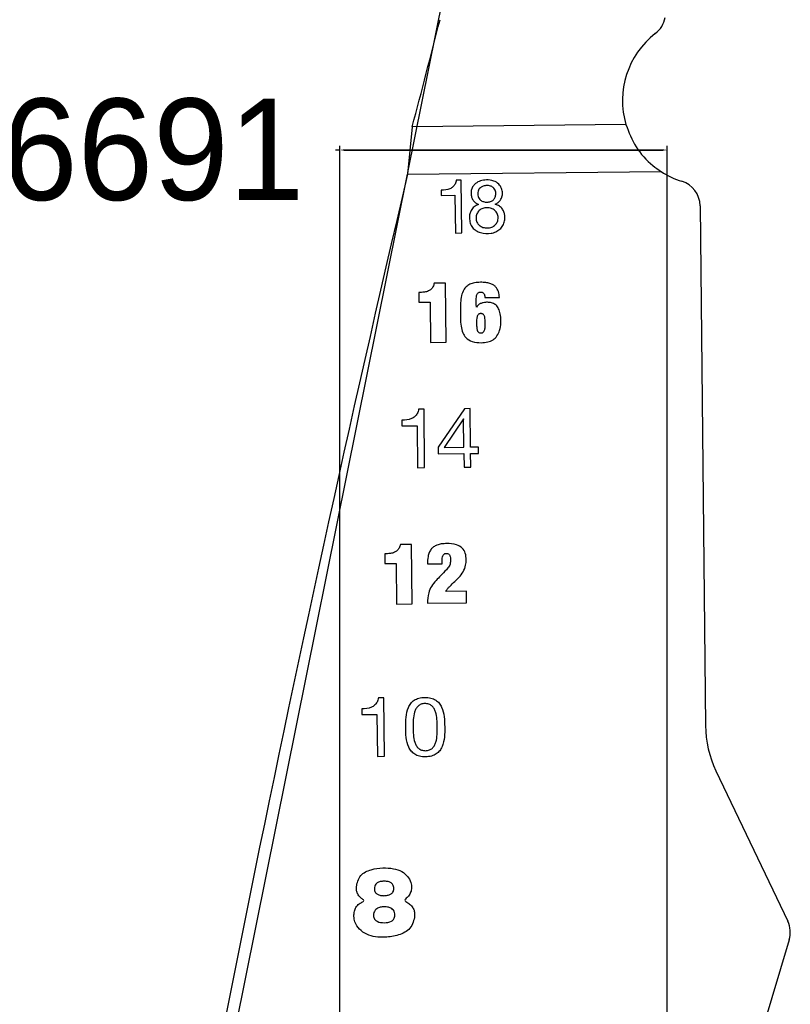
# Model space of a CAD drawing. Header units: inches. Extents: x -122 to 123, y -201 to 75.
# Tile 9 of 191: x 35 to 57, y -47 to -18. Entities that reach past the tile are written whole.
import ezdxf

# ---------------------------------------------------------------- set-up
doc = ezdxf.new("R2010")
doc.units = ezdxf.units.IN
doc.header["$MEASUREMENT"] = 0
doc.header["$PDSIZE"] = -1
doc.dimstyles.get("Standard").update_dxf_attribs({"dimtxt": 0.18, "dimasz": 0.18, "dimexe": 0.18, "dimexo": 0.0625, "dimgap": 0.09, "dimtad": 0, "dimtih": 1, "dimtoh": 1, "dimdec": 4, "dimzin": 0, "dimdsep": 46, "dimtxsty": 'Standard', "dimcen": 0.09, "dimadec": 0, "dimazin": 0, "dimtfac": 1, "dimtdec": 4, "dimtofl": 0, "dimtmove": 0, "dimatfit": 3, "dimfxl": 1, "dimtolj": 1, "dimtzin": 0, "dimarcsym": 0})

# ---------------------------------------------------------------- blocks, each defined once
blk = doc.blocks.new('*D148')
at = {"color": 0, "lineweight": -2}
for p, q in [((44.029, -21.414), (43.899, -21.414)), ((44.029, -57.652), (44.029, -21.289)), ((53.568, -21.414), (44.159, -21.414)), ((44.159, -21.414), (53.568, -21.414)), ((53.698, -70.852), (53.698, -21.289))]:
    blk.add_line(p, q, dxfattribs=at)
at = {"color": 0}
for points in [[(44.159, -21.393), (44.159, -21.436), (44.029, -21.414)], [(53.568, -21.436), (53.568, -21.393), (53.698, -21.414)]]:
    blk.add_solid(points, dxfattribs=at)
at = {"layer": 'Defpoints', "color": 0}
for p in [(44.029, -21.414), (44.029, -21.414), (44.029, -57.702), (53.698, -70.902)]:
    blk.add_point(p, dxfattribs=at)
at = {"color": 0, "insert": (36.839, -21.414), "char_height": 3, "attachment_point": 5}
blk.add_mtext('\\A1;9.6691', dxfattribs=at)
blk = doc.blocks.new('*D152')
at = {"color": 0, "lineweight": -2}
for p, q in [((30.115, -27.498), (30.115, -4.015)), ((46.038, -22.082), (49.291, -5.926))]:
    blk.add_line(p, q, dxfattribs=at)
for start, end in [(89.37201, 89.92322), (78.69071, 79.19673)]:
    blk.add_arc((30.115, -101.149), 97.01, start, end, dxfattribs=at)
at = {"color": 0}
for points in [[(30.245, -4.118), (30.245, -4.161), (30.115, -4.14)], [(49.135, -6.044), (49.143, -6.002), (49.266, -6.049)]]:
    blk.add_solid(points, dxfattribs=at)
at = {"layer": 'Defpoints', "color": 0}
for p in [(42.929, -4.99), (46.028, -22.131), (30.115, -27.548), (30.115, -52.118), (37.158, -66.176)]:
    blk.add_point(p, dxfattribs=at)
at = {"color": 0, "insert": (39.738, -4.618), "char_height": 3, "attachment_point": 5}
blk.add_mtext('\\A1;11.3861%%d', dxfattribs=at)

msp = doc.modelspace()

# ---------------------------------------------------------------- linework, layer by layer
at = {"color": 7, "linetype": 'Continuous', "lineweight": 25}
for p, q in [((46.16657, -20.73137), (46.02765, -22.13091)), ((46.16657, -20.73137), (46.02765, -22.13091)), ((52.48102, -20.66525), (46.16657, -20.73137)), ((52.48102, -20.66525), (46.16657, -20.73137)), ((46.02765, -22.13091), (53.52086, -22.05245)), ((46.02765, -22.13091), (53.52086, -22.05245)), ((47.61181, -22.30707), (47.46902, -22.30857)), ((47.61181, -22.30707), (47.46902, -22.30857)), ((47.62812, -23.86486), (47.61181, -22.30707)), ((47.62812, -23.86486), (47.61181, -22.30707)), ((47.0239, -22.60563), (47.02546, -22.75486)), ((47.0239, -22.60563), (47.02546, -22.75486)), ((47.02546, -22.75486), (47.42972, -22.75062)), ((47.02546, -22.75486), (47.42972, -22.75062)), ((47.42972, -22.75062), (47.44141, -23.86682)), ((47.42972, -22.75062), (47.44141, -23.86682)), ((54.67005, -23.05911), (54.83091, -38.42076)), ((54.67005, -23.05911), (54.83091, -38.42076)), ((47.44141, -23.86682), (47.62812, -23.86486)), ((47.44141, -23.86682), (47.62812, -23.86486)), ((47.14867, -25.34649), (46.81779, -25.34996)), ((47.14867, -25.34649), (46.81779, -25.34996)), ((47.16699, -27.09582), (47.14867, -25.34649)), ((47.16699, -27.09582), (47.14867, -25.34649)), ((46.36109, -25.6267), (46.36409, -25.91315)), ((46.36109, -25.6267), (46.36409, -25.91315)), ((48.31096, -25.77195), (48.74089, -25.76745)), ((48.31096, -25.77195), (48.74089, -25.76745)), ((46.36409, -25.91315), (46.69497, -25.90968)), ((46.36409, -25.91315), (46.69497, -25.90968)), ((46.69497, -25.90968), (46.70744, -27.10063)), ((46.69497, -25.90968), (46.70744, -27.10063)), ((48.06708, -26.05605), (48.06209, -26.0561)), ((48.06708, -26.05605), (48.06209, -26.0561)), ((46.70744, -27.10063), (47.16699, -27.09582)), ((46.70744, -27.10063), (47.16699, -27.09582)), ((46.5149, -29.07), (46.35626, -29.07166)), ((46.5149, -29.07), (46.35626, -29.07166)), ((46.53301, -30.79932), (46.5149, -29.07)), ((46.53301, -30.79932), (46.5149, -29.07)), ((47.71137, -29.05753), (46.93512, -30.19025)), ((47.71137, -29.05753), (46.93512, -30.19025)), ((47.87724, -29.0558), (47.71137, -29.05753)), ((47.87724, -29.0558), (47.71137, -29.05753)), ((47.88919, -30.19734), (47.87724, -29.0558)), ((47.88919, -30.19734), (47.87724, -29.0558)), ((47.68001, -29.35319), (47.11358, -30.20545)), ((47.68001, -29.35319), (47.11358, -30.20545)), ((47.69404, -30.19937), (47.68541, -29.37539)), ((47.69404, -30.19937), (47.68541, -29.37539)), ((45.86221, -29.40144), (45.86395, -29.5671)), ((45.86221, -29.40144), (45.86395, -29.5671)), ((45.86395, -29.5671), (46.31265, -29.5624)), ((45.86395, -29.5671), (46.31265, -29.5624)), ((46.31265, -29.5624), (46.32562, -30.80149)), ((46.31265, -29.5624), (46.32562, -30.80149)), ((46.93512, -30.19025), (46.93722, -30.39021)), ((46.93512, -30.19025), (46.93722, -30.39021)), ((47.11358, -30.20545), (47.69404, -30.19937)), ((47.11358, -30.20545), (47.69404, -30.19937)), ((48.12328, -30.19488), (47.88919, -30.19734)), ((48.12328, -30.19488), (47.88919, -30.19734)), ((48.1252, -30.37825), (48.12328, -30.19488)), ((48.1252, -30.37825), (48.12328, -30.19488)), ((46.93722, -30.39021), (47.69596, -30.38257)), ((46.93722, -30.39021), (47.69596, -30.38257)), ((47.69596, -30.38257), (47.70017, -30.78462)), ((47.69596, -30.38257), (47.70017, -30.78462)), ((47.89112, -30.3806), (48.1252, -30.37825)), ((47.89112, -30.3806), (48.1252, -30.37825)), ((47.89498, -30.74923), (47.89112, -30.3806)), ((47.89498, -30.74923), (47.89112, -30.3806)), ((46.32562, -30.80149), (46.53301, -30.79932)), ((46.32562, -30.80149), (46.53301, -30.79932)), ((47.70017, -30.78462), (47.72035, -30.787)), ((47.70017, -30.78462), (47.72035, -30.787)), ((47.72035, -30.787), (47.89316, -30.78518)), ((47.72035, -30.787), (47.89316, -30.78518)), ((47.89316, -30.78518), (47.89498, -30.74923)), ((47.89316, -30.78518), (47.89498, -30.74923)), ((46.14876, -33.06637), (45.81598, -33.06986)), ((46.14876, -33.06637), (45.81598, -33.06986)), ((46.16718, -34.82575), (46.14876, -33.06637)), ((46.16718, -34.82575), (46.14876, -33.06637)), ((45.35671, -33.3482), (45.35973, -33.63628)), ((45.35671, -33.3482), (45.35973, -33.63628)), ((45.35973, -33.63628), (45.69251, -33.6328)), ((45.35973, -33.63628), (45.69251, -33.6328)), ((45.69251, -33.6328), (45.70505, -34.83059)), ((45.69251, -33.6328), (45.70505, -34.83059)), ((46.61723, -33.64565), (47.04957, -33.64112)), ((46.61723, -33.64565), (47.04957, -33.64112)), ((47.76896, -34.44887), (47.16266, -34.45522)), ((47.76896, -34.44887), (47.16266, -34.45522)), ((47.7726, -34.79665), (47.76896, -34.44887)), ((47.7726, -34.79665), (47.76896, -34.44887)), ((45.70505, -34.83059), (46.16718, -34.82575)), ((45.70505, -34.83059), (46.16718, -34.82575)), ((46.6146, -34.80878), (47.7726, -34.79665)), ((46.6146, -34.80878), (47.7726, -34.79665)), ((45.32674, -37.59971), (45.1681, -37.60137)), ((45.32674, -37.59971), (45.1681, -37.60137)), ((45.34485, -39.32903), (45.32674, -37.59971)), ((45.34485, -39.32903), (45.32674, -37.59971)), ((44.67406, -37.93115), (44.67579, -38.09676)), ((44.67406, -37.93115), (44.67579, -38.09676)), ((44.67579, -38.09676), (45.12449, -38.09207)), ((44.67579, -38.09676), (45.12449, -38.09207)), ((45.12449, -38.09207), (45.13746, -39.3312)), ((45.12449, -38.09207), (45.13746, -39.3312)), ((45.13746, -39.3312), (45.34485, -39.32903)), ((45.13746, -39.3312), (45.34485, -39.32903)), ((55.14036, -39.75508), (57.26248, -44.20144)), ((55.14036, -39.75508), (57.26248, -44.20144)), ((57.30445, -44.74932), (54.65377, -53.55428)), ((57.30445, -44.74932), (54.65377, -53.55428))]:
    msp.add_line(p, q, dxfattribs=at)
msp.add_line((37.15769, -66.17626), (46.02765, -22.13091))
for centre, radius, start, end in [((-389.55368, 93.95032), 450.55968, 345.2541663, 345.6703234), ((-389.55368, 93.95032), 450.55968, 345.2541663, 345.6703234), ((52.88319, -17.37082), 0.762, 307.683115, 350.697723), ((52.88319, -17.37082), 0.762, 307.683115, 350.697723), ((54.87723, -19.95238), 2.5, 127.683115, 196.567592), ((54.87723, -19.95238), 2.5, 127.683115, 196.567592), ((54.87723, -19.95238), 2.5, 237.14284, 252.716533), ((54.87723, -19.95238), 2.5, 237.14284, 252.716533), ((727.46263, -182.27576), 700, 166.77484113, 170.45301072), ((727.46263, -182.27576), 700, 166.77484113, 170.45301072), ((53.90809, -23.06709), 0.762, 0.599961, 72.716533), ((53.90809, -23.06709), 0.762, 0.599961, 72.716533), ((47.67309, -29.36663), 0.01512, 324.595064, 62.743494), ((47.67309, -29.36663), 0.01512, 324.595064, 62.743494), ((58.00573, -38.38751), 3.175, 180.599961, 205.513847), ((58.00573, -38.38751), 3.175, 180.599961, 205.513847), ((44.69871, -43.59357), 0.03514, 291.739691, 69.412281), ((44.69871, -43.59357), 0.03514, 291.739691, 69.412281), ((45.99133, -43.57992), 0.04195, 126.358727, 244.191363), ((45.99133, -43.57992), 0.04195, 126.358727, 244.191363), ((56.57479, -44.52966), 0.762, 343.245931, 25.513847), ((56.57479, -44.52966), 0.762, 343.245931, 25.513847)]:
    msp.add_arc(centre, radius, start, end, dxfattribs=at)
for points, knots in [([(52.48102, -20.66525), (52.5677, -20.88809), (52.74097, -21.33354), (53.15201, -21.79383), (53.4381, -21.99442), (53.52086, -22.05245)], [0, 0, 0, 0, 0.415690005, 0.830973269, 1, 1, 1, 1]), ([(52.48102, -20.66525), (52.5677, -20.88809), (52.74097, -21.33354), (53.15201, -21.79383), (53.4381, -21.99442), (53.52086, -22.05245)], [0, 0, 0, 0, 0.415690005, 0.830973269, 1, 1, 1, 1]), ([(47.46902, -22.30857), (47.45948, -22.34792), (47.44167, -22.42137), (47.37222, -22.50901), (47.23697, -22.59257), (47.11314, -22.60016), (47.0239, -22.60563)], [0, 0, 0, 0, 0.204410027, 0.381487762, 0.554293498, 1, 1, 1, 1]), ([(47.46902, -22.30857), (47.45948, -22.34792), (47.44167, -22.42137), (47.37222, -22.50901), (47.23697, -22.59257), (47.11314, -22.60016), (47.0239, -22.60563)], [0, 0, 0, 0, 0.204410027, 0.381487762, 0.554293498, 1, 1, 1, 1]), ([(48.62079, -23.01735), (48.65098, -23.00029), (48.71094, -22.9664), (48.77842, -22.88713), (48.82311, -22.7943), (48.83915, -22.67663), (48.814, -22.54195), (48.7255, -22.4059), (48.56247, -22.31334), (48.3712, -22.29032), (48.18453, -22.31665), (48.04918, -22.38706), (47.96108, -22.48118), (47.91257, -22.58442), (47.89776, -22.69628), (47.9149, -22.80519), (47.96172, -22.89799), (48.03161, -22.97596), (48.09324, -23.00697), (48.12421, -23.02255)], [0, 0, 0, 0, 0.04723296, 0.09382896, 0.1401372, 0.18681421, 0.25436259, 0.32375212, 0.40237712, 0.50300643, 0.58275745, 0.65806555, 0.70700464, 0.75715132, 0.81196295, 0.8593398, 0.90610428, 0.95282337, 1, 1, 1, 1]), ([(48.62079, -23.01735), (48.65098, -23.00029), (48.71094, -22.9664), (48.77842, -22.88713), (48.82311, -22.7943), (48.83915, -22.67663), (48.814, -22.54195), (48.7255, -22.4059), (48.56247, -22.31334), (48.3712, -22.29032), (48.18453, -22.31665), (48.04918, -22.38706), (47.96108, -22.48118), (47.91257, -22.58442), (47.89776, -22.69628), (47.9149, -22.80519), (47.96172, -22.89799), (48.03161, -22.97596), (48.09324, -23.00697), (48.12421, -23.02255)], [0, 0, 0, 0, 0.04723296, 0.09382896, 0.1401372, 0.18681421, 0.25436259, 0.32375212, 0.40237712, 0.50300643, 0.58275745, 0.65806555, 0.70700464, 0.75715132, 0.81196295, 0.8593398, 0.90610428, 0.95282337, 1, 1, 1, 1]), ([(48.10109, -22.70619), (48.10255, -22.68189), (48.10535, -22.6356), (48.13409, -22.57321), (48.18528, -22.51623), (48.26681, -22.47403), (48.37064, -22.45942), (48.4739, -22.47133), (48.55406, -22.51239), (48.60319, -22.56877), (48.62965, -22.63058), (48.63943, -22.71225), (48.62557, -22.80548), (48.56891, -22.89123), (48.48221, -22.94315), (48.3789, -22.95865), (48.27432, -22.94662), (48.18964, -22.90618), (48.13654, -22.84784), (48.10662, -22.78194), (48.10301, -22.73253), (48.10109, -22.70619)], [0, 0, 0, 0, 0.044522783, 0.084797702, 0.123732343, 0.18389103, 0.249360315, 0.314510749, 0.37268422, 0.410447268, 0.450145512, 0.494593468, 0.560738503, 0.619350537, 0.677770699, 0.741363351, 0.808489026, 0.869481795, 0.909328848, 0.951659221, 1, 1, 1, 1]), ([(48.10109, -22.70619), (48.10255, -22.68189), (48.10535, -22.6356), (48.13409, -22.57321), (48.18528, -22.51623), (48.26681, -22.47403), (48.37064, -22.45942), (48.4739, -22.47133), (48.55406, -22.51239), (48.60319, -22.56877), (48.62965, -22.63058), (48.63943, -22.71225), (48.62557, -22.80548), (48.56891, -22.89123), (48.48221, -22.94315), (48.3789, -22.95865), (48.27432, -22.94662), (48.18964, -22.90618), (48.13654, -22.84784), (48.10662, -22.78194), (48.10301, -22.73253), (48.10109, -22.70619)], [0, 0, 0, 0, 0.044522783, 0.084797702, 0.123732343, 0.18389103, 0.249360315, 0.314510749, 0.37268422, 0.410447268, 0.450145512, 0.494593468, 0.560738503, 0.619350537, 0.677770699, 0.741363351, 0.808489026, 0.869481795, 0.909328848, 0.951659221, 1, 1, 1, 1]), ([(47.85579, -23.4142), (47.86026, -23.46908), (47.86865, -23.57217), (47.94001, -23.70729), (48.04751, -23.80432), (48.23238, -23.88403), (48.44277, -23.89483), (48.63753, -23.83864), (48.75977, -23.76106), (48.85102, -23.64922), (48.89941, -23.51241), (48.90545, -23.38168), (48.88632, -23.26097), (48.8372, -23.1552), (48.74406, -23.06448), (48.66333, -23.03361), (48.62079, -23.01735)], [0, 0, 0, 0, 0.077986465, 0.146503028, 0.212440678, 0.281117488, 0.430880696, 0.501527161, 0.568436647, 0.634458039, 0.703986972, 0.771949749, 0.819440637, 0.877565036, 0.93548769, 1, 1, 1, 1]), ([(47.85579, -23.4142), (47.86026, -23.46908), (47.86865, -23.57217), (47.94001, -23.70729), (48.04751, -23.80432), (48.23238, -23.88403), (48.44277, -23.89483), (48.63753, -23.83864), (48.75977, -23.76106), (48.85102, -23.64922), (48.89941, -23.51241), (48.90545, -23.38168), (48.88632, -23.26097), (48.8372, -23.1552), (48.74406, -23.06448), (48.66333, -23.03361), (48.62079, -23.01735)], [0, 0, 0, 0, 0.077986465, 0.146503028, 0.212440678, 0.281117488, 0.430880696, 0.501527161, 0.568436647, 0.634458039, 0.703986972, 0.771949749, 0.819440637, 0.877565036, 0.93548769, 1, 1, 1, 1]), ([(48.12421, -23.02255), (48.07976, -23.04323), (47.99366, -23.08331), (47.90809, -23.18665), (47.86203, -23.2999), (47.85791, -23.37527), (47.85579, -23.4142)], [0, 0, 0, 0, 0.28705013, 0.55604652, 0.77072631, 1, 1, 1, 1]), ([(48.12421, -23.02255), (48.07976, -23.04323), (47.99366, -23.08331), (47.90809, -23.18665), (47.86203, -23.2999), (47.85791, -23.37527), (47.85579, -23.4142)], [0, 0, 0, 0, 0.28705013, 0.55604652, 0.77072631, 1, 1, 1, 1]), ([(48.38034, -23.11879), (48.4227, -23.12265), (48.50516, -23.13017), (48.61167, -23.19515), (48.68592, -23.29177), (48.71212, -23.41271), (48.69032, -23.53382), (48.62237, -23.63614), (48.51639, -23.70343), (48.38732, -23.72507), (48.25756, -23.70787), (48.14452, -23.64834), (48.0694, -23.54671), (48.04576, -23.42202), (48.06811, -23.29664), (48.14241, -23.19622), (48.25192, -23.13141), (48.33639, -23.12311), (48.38034, -23.11879)], [0, 0, 0, 0, 0.06411816, 0.124833, 0.1841062, 0.24531784, 0.30777253, 0.36690151, 0.42738699, 0.49372951, 0.56242441, 0.62382842, 0.68329789, 0.74847246, 0.81218192, 0.87187547, 0.93332938, 1, 1, 1, 1]), ([(48.38034, -23.11879), (48.4227, -23.12265), (48.50516, -23.13017), (48.61167, -23.19515), (48.68592, -23.29177), (48.71212, -23.41271), (48.69032, -23.53382), (48.62237, -23.63614), (48.51639, -23.70343), (48.38732, -23.72507), (48.25756, -23.70787), (48.14452, -23.64834), (48.0694, -23.54671), (48.04576, -23.42202), (48.06811, -23.29664), (48.14241, -23.19622), (48.25192, -23.13141), (48.33639, -23.12311), (48.38034, -23.11879)], [0, 0, 0, 0, 0.06411816, 0.124833, 0.1841062, 0.24531784, 0.30777253, 0.36690151, 0.42738699, 0.49372951, 0.56242441, 0.62382842, 0.68329789, 0.74847246, 0.81218192, 0.87187547, 0.93332938, 1, 1, 1, 1]), ([(46.81779, -25.34996), (46.80682, -25.38542), (46.78657, -25.45086), (46.72766, -25.53306), (46.6383, -25.59061), (46.51254, -25.62083), (46.41566, -25.62459), (46.36109, -25.6267)], [0, 0, 0, 0, 0.18880373, 0.34839281, 0.50490348, 0.72113833, 1, 1, 1, 1]), ([(46.81779, -25.34996), (46.80682, -25.38542), (46.78657, -25.45086), (46.72766, -25.53306), (46.6383, -25.59061), (46.51254, -25.62083), (46.41566, -25.62459), (46.36109, -25.6267)], [0, 0, 0, 0, 0.18880373, 0.34839281, 0.50490348, 0.72113833, 1, 1, 1, 1]), ([(48.74089, -25.76745), (48.73666, -25.71046), (48.72828, -25.59764), (48.65265, -25.46836), (48.55478, -25.39462), (48.45445, -25.35214), (48.32758, -25.32676), (48.17517, -25.32019), (48.01665, -25.33181), (47.87207, -25.37412), (47.76039, -25.44712), (47.67171, -25.56151), (47.61509, -25.72537), (47.58961, -25.93768), (47.58804, -26.12801), (47.58987, -26.26374), (47.59047, -26.32329), (47.59075, -26.34949), (47.59087, -26.36102), (47.59092, -26.36609), (47.59094, -26.36832), (47.59095, -26.3693), (47.59096, -26.36974), (47.59096, -26.36993), (47.59096, -26.37002), (47.59185, -26.45467), (47.60097, -26.60625), (47.65068, -26.80724), (47.75132, -26.98051), (47.94886, -27.09737), (48.18072, -27.11352), (48.3906, -27.09561), (48.55712, -27.03059), (48.68373, -26.9095), (48.78878, -26.66415), (48.79556, -26.39067), (48.74471, -26.14553), (48.67282, -26.02096), (48.56903, -25.94516), (48.45214, -25.91583), (48.34853, -25.912), (48.25658, -25.92414), (48.17957, -25.95002), (48.1081, -25.99244), (48.08022, -26.03568), (48.06708, -26.05605)], [0, 0, 0, 0, 0.031200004, 0.061764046, 0.078609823, 0.0979951, 0.121211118, 0.149450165, 0.18176298, 0.20832183, 0.231484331, 0.25395368, 0.286702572, 0.32547422, 0.371302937, 0.391368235, 0.400197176, 0.404081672, 0.405790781, 0.406542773, 0.406873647, 0.407019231, 0.407083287, 0.407111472, 0.407123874, 0.407133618, 0.453705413, 0.490359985, 0.520268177, 0.561576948, 0.61037976, 0.646052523, 0.677067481, 0.70679135, 0.739811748, 0.82145136, 0.852437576, 0.876923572, 0.898693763, 0.921211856, 0.942217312, 0.955502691, 0.972009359, 0.986817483, 1, 1, 1, 1]), ([(48.74089, -25.76745), (48.73666, -25.71046), (48.72828, -25.59764), (48.65265, -25.46836), (48.55478, -25.39462), (48.45445, -25.35214), (48.32758, -25.32676), (48.17517, -25.32019), (48.01665, -25.33181), (47.87207, -25.37412), (47.76039, -25.44712), (47.67171, -25.56151), (47.61509, -25.72537), (47.58961, -25.93768), (47.58804, -26.12801), (47.58987, -26.26374), (47.59047, -26.32329), (47.59075, -26.34949), (47.59087, -26.36102), (47.59092, -26.36609), (47.59094, -26.36832), (47.59095, -26.3693), (47.59096, -26.36974), (47.59096, -26.36993), (47.59096, -26.37002), (47.59185, -26.45467), (47.60097, -26.60625), (47.65068, -26.80724), (47.75132, -26.98051), (47.94886, -27.09737), (48.18072, -27.11352), (48.3906, -27.09561), (48.55712, -27.03059), (48.68373, -26.9095), (48.78878, -26.66415), (48.79556, -26.39067), (48.74471, -26.14553), (48.67282, -26.02096), (48.56903, -25.94516), (48.45214, -25.91583), (48.34853, -25.912), (48.25658, -25.92414), (48.17957, -25.95002), (48.1081, -25.99244), (48.08022, -26.03568), (48.06708, -26.05605)], [0, 0, 0, 0, 0.031200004, 0.061764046, 0.078609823, 0.0979951, 0.121211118, 0.149450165, 0.18176298, 0.20832183, 0.231484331, 0.25395368, 0.286702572, 0.32547422, 0.371302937, 0.391368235, 0.400197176, 0.404081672, 0.405790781, 0.406542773, 0.406873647, 0.407019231, 0.407083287, 0.407111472, 0.407123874, 0.407133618, 0.453705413, 0.490359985, 0.520268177, 0.561576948, 0.61037976, 0.646052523, 0.677067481, 0.70679135, 0.739811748, 0.82145136, 0.852437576, 0.876923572, 0.898693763, 0.921211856, 0.942217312, 0.955502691, 0.972009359, 0.986817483, 1, 1, 1, 1]), ([(48.06209, -26.0561), (48.05318, -25.94999), (48.04293, -25.82787), (48.06965, -25.69446), (48.08957, -25.6569), (48.11636, -25.63007), (48.14845, -25.61335), (48.1716, -25.61119), (48.18317, -25.61011)], [0, 0, 0, 0, 0.61923529, 0.71266418, 0.79287257, 0.86459794, 0.93236841, 1, 1, 1, 1]), ([(48.06209, -26.0561), (48.05318, -25.94999), (48.04293, -25.82787), (48.06965, -25.69446), (48.08957, -25.6569), (48.11636, -25.63007), (48.14845, -25.61335), (48.1716, -25.61119), (48.18317, -25.61011)], [0, 0, 0, 0, 0.61923529, 0.71266418, 0.79287257, 0.86459794, 0.93236841, 1, 1, 1, 1]), ([(48.18317, -25.61011), (48.19401, -25.6104), (48.21421, -25.61095), (48.24779, -25.61886), (48.26492, -25.63454), (48.275, -25.64377)], [0, 0, 0, 0, 0.32293645, 0.60155288, 1, 1, 1, 1]), ([(48.18317, -25.61011), (48.19401, -25.6104), (48.21421, -25.61095), (48.24779, -25.61886), (48.26492, -25.63454), (48.275, -25.64377)], [0, 0, 0, 0, 0.32293645, 0.60155288, 1, 1, 1, 1]), ([(48.275, -25.64377), (48.28083, -25.65228), (48.29337, -25.67057), (48.30631, -25.71434), (48.30911, -25.74902), (48.31096, -25.77195)], [0, 0, 0, 0, 0.22797576, 0.48969077, 1, 1, 1, 1]), ([(48.275, -25.64377), (48.28083, -25.65228), (48.29337, -25.67057), (48.30631, -25.71434), (48.30911, -25.74902), (48.31096, -25.77195)], [0, 0, 0, 0, 0.22797576, 0.48969077, 1, 1, 1, 1]), ([(48.19226, -26.24757), (48.20342, -26.24789), (48.22439, -26.24851), (48.25386, -26.25848), (48.27791, -26.27788), (48.30449, -26.32189), (48.32072, -26.40967), (48.32526, -26.53272), (48.32273, -26.65622), (48.30556, -26.74431), (48.27895, -26.78852), (48.25577, -26.80836), (48.22809, -26.81891), (48.19735, -26.82162), (48.1662, -26.81965), (48.1368, -26.80993), (48.11284, -26.79043), (48.08639, -26.74639), (48.0703, -26.65851), (48.06578, -26.53545), (48.06831, -26.41198), (48.08544, -26.32402), (48.11196, -26.27983), (48.13503, -26.26005), (48.16258, -26.24927), (48.1821, -26.24815), (48.19226, -26.24757)], [0, 0, 0, 0, 0.02364553, 0.0444495, 0.06486445, 0.08797674, 0.15215364, 0.25115227, 0.35032482, 0.41497169, 0.4383393, 0.45866476, 0.47859162, 0.50024898, 0.52384399, 0.54459456, 0.56496751, 0.58806124, 0.6522766, 0.75139672, 0.85044566, 0.91502082, 0.93835167, 0.95862189, 0.97846293, 1, 1, 1, 1]), ([(48.19226, -26.24757), (48.20342, -26.24789), (48.22439, -26.24851), (48.25386, -26.25848), (48.27791, -26.27788), (48.30449, -26.32189), (48.32072, -26.40967), (48.32526, -26.53272), (48.32273, -26.65622), (48.30556, -26.74431), (48.27895, -26.78852), (48.25577, -26.80836), (48.22809, -26.81891), (48.19735, -26.82162), (48.1662, -26.81965), (48.1368, -26.80993), (48.11284, -26.79043), (48.08639, -26.74639), (48.0703, -26.65851), (48.06578, -26.53545), (48.06831, -26.41198), (48.08544, -26.32402), (48.11196, -26.27983), (48.13503, -26.26005), (48.16258, -26.24927), (48.1821, -26.24815), (48.19226, -26.24757)], [0, 0, 0, 0, 0.02364553, 0.0444495, 0.06486445, 0.08797674, 0.15215364, 0.25115227, 0.35032482, 0.41497169, 0.4383393, 0.45866476, 0.47859162, 0.50024898, 0.52384399, 0.54459456, 0.56496751, 0.58806124, 0.6522766, 0.75139672, 0.85044566, 0.91502082, 0.93835167, 0.95862189, 0.97846293, 1, 1, 1, 1]), ([(46.35626, -29.07166), (46.34569, -29.11535), (46.32596, -29.19688), (46.24888, -29.29418), (46.09875, -29.38694), (45.96128, -29.39537), (45.86221, -29.40144)], [0, 0, 0, 0, 0.20438604, 0.38145238, 0.55426513, 1, 1, 1, 1]), ([(46.35626, -29.07166), (46.34569, -29.11535), (46.32596, -29.19688), (46.24888, -29.29418), (46.09875, -29.38694), (45.96128, -29.39537), (45.86221, -29.40144)], [0, 0, 0, 0, 0.20438604, 0.38145238, 0.55426513, 1, 1, 1, 1]), ([(45.81598, -33.06986), (45.80495, -33.10552), (45.78459, -33.17133), (45.72534, -33.254), (45.63547, -33.31188), (45.50901, -33.34229), (45.41159, -33.34607), (45.35671, -33.3482)], [0, 0, 0, 0, 0.18881517, 0.34841982, 0.50494095, 0.72116996, 1, 1, 1, 1]), ([(45.81598, -33.06986), (45.80495, -33.10552), (45.78459, -33.17133), (45.72534, -33.254), (45.63547, -33.31188), (45.50901, -33.34229), (45.41159, -33.34607), (45.35671, -33.3482)], [0, 0, 0, 0, 0.18881517, 0.34841982, 0.50494095, 0.72116996, 1, 1, 1, 1]), ([(47.54592, -34.04126), (47.59123, -33.98978), (47.68359, -33.88485), (47.75067, -33.69762), (47.76402, -33.50955), (47.74721, -33.33244), (47.65295, -33.15965), (47.44742, -33.0531), (47.22853, -33.03812), (47.03458, -33.05002), (46.90176, -33.08254), (46.79526, -33.13444), (46.74577, -33.18716), (46.72225, -33.21221)], [0, 0, 0, 0, 0.10521622, 0.21445245, 0.29904344, 0.39563505, 0.48592189, 0.58969484, 0.73702525, 0.82043506, 0.88911691, 0.94731576, 1, 1, 1, 1]), ([(47.54592, -34.04126), (47.59123, -33.98978), (47.68359, -33.88485), (47.75067, -33.69762), (47.76402, -33.50955), (47.74721, -33.33244), (47.65295, -33.15965), (47.44742, -33.0531), (47.22853, -33.03812), (47.03458, -33.05002), (46.90176, -33.08254), (46.79526, -33.13444), (46.74577, -33.18716), (46.72225, -33.21221)], [0, 0, 0, 0, 0.10521622, 0.21445245, 0.29904344, 0.39563505, 0.48592189, 0.58969484, 0.73702525, 0.82043506, 0.88911691, 0.94731576, 1, 1, 1, 1]), ([(46.72225, -33.21221), (46.70161, -33.24404), (46.65887, -33.30996), (46.62258, -33.45904), (46.61933, -33.57254), (46.61723, -33.64565)], [0, 0, 0, 0, 0.24939689, 0.5164971, 1, 1, 1, 1]), ([(46.72225, -33.21221), (46.70161, -33.24404), (46.65887, -33.30996), (46.62258, -33.45904), (46.61933, -33.57254), (46.61723, -33.64565)], [0, 0, 0, 0, 0.24939689, 0.5164971, 1, 1, 1, 1]), ([(47.04957, -33.64112), (47.04942, -33.6272), (47.04921, -33.60715), (47.04898, -33.58441), (47.04887, -33.57441), (47.04882, -33.57001), (47.0488, -33.56808), (47.0488, -33.56723), (47.04879, -33.56685), (47.04879, -33.56669), (47.04879, -33.56662), (47.04879, -33.56658), (47.04846, -33.53473), (47.0505, -33.48006), (47.06487, -33.41494), (47.085, -33.37577), (47.10494, -33.35362), (47.13642, -33.33465), (47.18244, -33.32845), (47.22929, -33.33915), (47.25845, -33.3652), (47.27574, -33.39364), (47.29881, -33.46594), (47.30218, -33.57535), (47.26853, -33.71596), (47.20741, -33.78211), (47.17578, -33.81635)], [0, 0, 0, 0, 0.04367686, 0.06288245, 0.07132896, 0.07504452, 0.07667918, 0.0773984, 0.07771485, 0.07785408, 0.07791534, 0.0779423, 0.07796348, 0.17782687, 0.24906628, 0.28494846, 0.31478251, 0.34134291, 0.39861402, 0.45608643, 0.48542326, 0.51887393, 0.55932649, 0.72216069, 0.85620196, 1, 1, 1, 1]), ([(47.04957, -33.64112), (47.04942, -33.6272), (47.04921, -33.60715), (47.04898, -33.58441), (47.04887, -33.57441), (47.04882, -33.57001), (47.0488, -33.56808), (47.0488, -33.56723), (47.04879, -33.56685), (47.04879, -33.56669), (47.04879, -33.56662), (47.04879, -33.56658), (47.04846, -33.53473), (47.0505, -33.48006), (47.06487, -33.41494), (47.085, -33.37577), (47.10494, -33.35362), (47.13642, -33.33465), (47.18244, -33.32845), (47.22929, -33.33915), (47.25845, -33.3652), (47.27574, -33.39364), (47.29881, -33.46594), (47.30218, -33.57535), (47.26853, -33.71596), (47.20741, -33.78211), (47.17578, -33.81635)], [0, 0, 0, 0, 0.04367686, 0.06288245, 0.07132896, 0.07504452, 0.07667918, 0.0773984, 0.07771485, 0.07785408, 0.07791534, 0.0779423, 0.07796348, 0.17782687, 0.24906628, 0.28494846, 0.31478251, 0.34134291, 0.39861402, 0.45608643, 0.48542326, 0.51887393, 0.55932649, 0.72216069, 0.85620196, 1, 1, 1, 1]), ([(47.17578, -33.81635), (47.11887, -33.87538), (47.01722, -33.98081), (46.9155, -34.08618), (46.87074, -34.13254)], [0, 0, 0, 0, 0.55991476, 1, 1, 1, 1]), ([(47.17578, -33.81635), (47.11887, -33.87538), (47.01722, -33.98081), (46.9155, -34.08618), (46.87074, -34.13254)], [0, 0, 0, 0, 0.55991476, 1, 1, 1, 1]), ([(46.87074, -34.13254), (46.82213, -34.18995), (46.72955, -34.2993), (46.62983, -34.53047), (46.62035, -34.70375), (46.6146, -34.80878)], [0, 0, 0, 0, 0.30325275, 0.57767855, 1, 1, 1, 1]), ([(46.87074, -34.13254), (46.82213, -34.18995), (46.72955, -34.2993), (46.62983, -34.53047), (46.62035, -34.70375), (46.6146, -34.80878)], [0, 0, 0, 0, 0.30325275, 0.57767855, 1, 1, 1, 1]), ([(47.16266, -34.45522), (47.17975, -34.42537), (47.21058, -34.37152), (47.2555, -34.32886), (47.27552, -34.30985)], [0, 0, 0, 0, 0.55441248, 1, 1, 1, 1]), ([(47.16266, -34.45522), (47.17975, -34.42537), (47.21058, -34.37152), (47.2555, -34.32886), (47.27552, -34.30985)], [0, 0, 0, 0, 0.55441248, 1, 1, 1, 1]), ([(47.27552, -34.30985), (47.32597, -34.25971), (47.41607, -34.17015), (47.50624, -34.08065), (47.54592, -34.04126)], [0, 0, 0, 0, 0.559885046, 1, 1, 1, 1]), ([(47.27552, -34.30985), (47.32597, -34.25971), (47.41607, -34.17015), (47.50624, -34.08065), (47.54592, -34.04126)], [0, 0, 0, 0, 0.559885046, 1, 1, 1, 1]), ([(45.1681, -37.60137), (45.15753, -37.64506), (45.1378, -37.7266), (45.06073, -37.82389), (44.91059, -37.91665), (44.77312, -37.92508), (44.67406, -37.93115)], [0, 0, 0, 0, 0.20439566, 0.38146209, 0.55427119, 1, 1, 1, 1]), ([(45.1681, -37.60137), (45.15753, -37.64506), (45.1378, -37.7266), (45.06073, -37.82389), (44.91059, -37.91665), (44.77312, -37.92508), (44.67406, -37.93115)], [0, 0, 0, 0, 0.20439566, 0.38146209, 0.55427119, 1, 1, 1, 1]), ([(46.54055, -37.58704), (46.47979, -37.59114), (46.36839, -37.59867), (46.22204, -37.66502), (46.11675, -37.76473), (45.97466, -38.02116), (45.96976, -38.47293), (45.98436, -38.92462), (46.13158, -39.17696), (46.23892, -39.27469), (46.38659, -39.33629), (46.55907, -39.35173), (46.73119, -39.33268), (46.87759, -39.26801), (46.98289, -39.16805), (47.12475, -38.91266), (47.12968, -38.46078), (47.11553, -38.00923), (46.96813, -37.75581), (46.86076, -37.65832), (46.713, -37.59505), (46.60142, -37.58987), (46.54055, -37.58704)], [0, 0, 0, 0, 0.03785242, 0.06940235, 0.09827598, 0.12716469, 0.25026147, 0.37286439, 0.40171768, 0.43057696, 0.46212371, 0.499976, 0.53784876, 0.56940436, 0.59826457, 0.62711549, 0.74971452, 0.87280743, 0.90169377, 0.93056833, 0.9621271, 1, 1, 1, 1]), ([(46.54055, -37.58704), (46.47979, -37.59114), (46.36839, -37.59867), (46.22204, -37.66502), (46.11675, -37.76473), (45.97466, -38.02116), (45.96976, -38.47293), (45.98436, -38.92462), (46.13158, -39.17696), (46.23892, -39.27469), (46.38659, -39.33629), (46.55907, -39.35173), (46.73119, -39.33268), (46.87759, -39.26801), (46.98289, -39.16805), (47.12475, -38.91266), (47.12968, -38.46078), (47.11553, -38.00923), (46.96813, -37.75581), (46.86076, -37.65832), (46.713, -37.59505), (46.60142, -37.58987), (46.54055, -37.58704)], [0, 0, 0, 0, 0.03785242, 0.06940235, 0.09827598, 0.12716469, 0.25026147, 0.37286439, 0.40171768, 0.43057696, 0.46212371, 0.499976, 0.53784876, 0.56940436, 0.59826457, 0.62711549, 0.74971452, 0.87280743, 0.90169377, 0.93056833, 0.9621271, 1, 1, 1, 1]), ([(46.55705, -39.16263), (46.51716, -39.15988), (46.44262, -39.15473), (46.34725, -39.09683), (46.28224, -39.01345), (46.1972, -38.80895), (46.19371, -38.46955), (46.19027, -38.12999), (46.27087, -37.92486), (46.33411, -37.83986), (46.42825, -37.78162), (46.54241, -37.7645), (46.6569, -37.77922), (46.75224, -37.83548), (46.81725, -37.91914), (46.90213, -38.12253), (46.9058, -38.46209), (46.90942, -38.80149), (46.82868, -39.00773), (46.76543, -39.09245), (46.67129, -39.15233), (46.59688, -39.15904), (46.55705, -39.16263)], [0, 0, 0, 0, 0.03371816, 0.06300394, 0.09201812, 0.12277789, 0.25038489, 0.37730348, 0.40801074, 0.43700191, 0.46628209, 0.5, 0.53371791, 0.56299809, 0.59198926, 0.62269652, 0.74961511, 0.87722211, 0.90798188, 0.93699606, 0.96628184, 1, 1, 1, 1]), ([(46.55705, -39.16263), (46.51716, -39.15988), (46.44262, -39.15473), (46.34725, -39.09683), (46.28224, -39.01345), (46.1972, -38.80895), (46.19371, -38.46955), (46.19027, -38.12999), (46.27087, -37.92486), (46.33411, -37.83986), (46.42825, -37.78162), (46.54241, -37.7645), (46.6569, -37.77922), (46.75224, -37.83548), (46.81725, -37.91914), (46.90213, -38.12253), (46.9058, -38.46209), (46.90942, -38.80149), (46.82868, -39.00773), (46.76543, -39.09245), (46.67129, -39.15233), (46.59688, -39.15904), (46.55705, -39.16263)], [0, 0, 0, 0, 0.03371816, 0.06300394, 0.09201812, 0.12277789, 0.25038489, 0.37730348, 0.40801074, 0.43700191, 0.46628209, 0.5, 0.53371791, 0.56299809, 0.59198926, 0.62269652, 0.74961511, 0.87722211, 0.90798188, 0.93699606, 0.96628184, 1, 1, 1, 1]), ([(44.71107, -43.56067), (44.68105, -43.54008), (44.6172, -43.4963), (44.55549, -43.40439), (44.51311, -43.29821), (44.51639, -43.16574), (44.55345, -43.01064), (44.66237, -42.79142), (44.95317, -42.66525), (45.2847, -42.6133), (45.59457, -42.63947), (45.8568, -42.71261), (46.0326, -42.86858), (46.12741, -43.04002), (46.15953, -43.20678), (46.12618, -43.34835), (46.06046, -43.46248), (45.99744, -43.51865), (45.96652, -43.54622)], [0, 0, 0, 0, 0.03551394, 0.07552623, 0.10667373, 0.14651414, 0.20292244, 0.26373745, 0.3791866, 0.49259587, 0.59512532, 0.68270469, 0.75476926, 0.81942303, 0.87269694, 0.91744517, 0.95948661, 1, 1, 1, 1]), ([(44.71107, -43.56067), (44.68105, -43.54008), (44.6172, -43.4963), (44.55549, -43.40439), (44.51311, -43.29821), (44.51639, -43.16574), (44.55345, -43.01064), (44.66237, -42.79142), (44.95317, -42.66525), (45.2847, -42.6133), (45.59457, -42.63947), (45.8568, -42.71261), (46.0326, -42.86858), (46.12741, -43.04002), (46.15953, -43.20678), (46.12618, -43.34835), (46.06046, -43.46248), (45.99744, -43.51865), (45.96652, -43.54622)], [0, 0, 0, 0, 0.03551394, 0.07552623, 0.10667373, 0.14651414, 0.20292244, 0.26373745, 0.3791866, 0.49259587, 0.59512532, 0.68270469, 0.75476926, 0.81942303, 0.87269694, 0.91744517, 0.95948661, 1, 1, 1, 1]), ([(45.32869, -43.44709), (45.29486, -43.44566), (45.22897, -43.44287), (45.13654, -43.41107), (45.07647, -43.35599), (45.05163, -43.29596), (45.04499, -43.23573), (45.05208, -43.16919), (45.08236, -43.10613), (45.139, -43.05577), (45.22403, -43.02648), (45.32762, -43.01901), (45.4322, -43.02364), (45.51576, -43.04722), (45.5689, -43.0857), (45.59951, -43.12562), (45.61867, -43.17786), (45.62478, -43.23561), (45.61948, -43.29228), (45.59351, -43.35483), (45.52903, -43.41062), (45.43233, -43.44143), (45.36371, -43.44518), (45.32869, -43.44709)], [0, 0, 0, 0, 0.06245523, 0.12165293, 0.17736683, 0.20686447, 0.24004889, 0.28862392, 0.32886057, 0.36646716, 0.42580497, 0.49132204, 0.55799359, 0.61924838, 0.64828272, 0.67799692, 0.71091731, 0.74993664, 0.784652, 0.81519875, 0.87310589, 0.93524754, 1, 1, 1, 1]), ([(45.32869, -43.44709), (45.29486, -43.44566), (45.22897, -43.44287), (45.13654, -43.41107), (45.07647, -43.35599), (45.05163, -43.29596), (45.04499, -43.23573), (45.05208, -43.16919), (45.08236, -43.10613), (45.139, -43.05577), (45.22403, -43.02648), (45.32762, -43.01901), (45.4322, -43.02364), (45.51576, -43.04722), (45.5689, -43.0857), (45.59951, -43.12562), (45.61867, -43.17786), (45.62478, -43.23561), (45.61948, -43.29228), (45.59351, -43.35483), (45.52903, -43.41062), (45.43233, -43.44143), (45.36371, -43.44518), (45.32869, -43.44709)], [0, 0, 0, 0, 0.06245523, 0.12165293, 0.17736683, 0.20686447, 0.24004889, 0.28862392, 0.32886057, 0.36646716, 0.42580497, 0.49132204, 0.55799359, 0.61924838, 0.64828272, 0.67799692, 0.71091731, 0.74993664, 0.784652, 0.81519875, 0.87310589, 0.93524754, 1, 1, 1, 1]), ([(45.97306, -43.61769), (46.01325, -43.64213), (46.09382, -43.69112), (46.18301, -43.79051), (46.23818, -43.912), (46.24038, -44.06275), (46.2004, -44.23673), (46.07706, -44.4733), (45.75809, -44.63019), (45.32015, -44.69379), (44.89389, -44.65864), (44.59774, -44.44937), (44.47052, -44.25181), (44.43843, -44.0608), (44.4525, -43.9145), (44.50055, -43.78433), (44.59048, -43.68479), (44.6723, -43.64526), (44.71173, -43.62621)], [0, 0, 0, 0, 0.04026615, 0.08072727, 0.11269397, 0.15275404, 0.20744373, 0.26557386, 0.3755862, 0.49301684, 0.64966827, 0.72475992, 0.79740882, 0.84488385, 0.88865152, 0.92235478, 0.96258481, 1, 1, 1, 1]), ([(45.97306, -43.61769), (46.01325, -43.64213), (46.09382, -43.69112), (46.18301, -43.79051), (46.23818, -43.912), (46.24038, -44.06275), (46.2004, -44.23673), (46.07706, -44.4733), (45.75809, -44.63019), (45.32015, -44.69379), (44.89389, -44.65864), (44.59774, -44.44937), (44.47052, -44.25181), (44.43843, -44.0608), (44.4525, -43.9145), (44.50055, -43.78433), (44.59048, -43.68479), (44.6723, -43.64526), (44.71173, -43.62621)], [0, 0, 0, 0, 0.04026615, 0.08072727, 0.11269397, 0.15275404, 0.20744373, 0.26557386, 0.3755862, 0.49301684, 0.64966827, 0.72475992, 0.79740882, 0.84488385, 0.88865152, 0.92235478, 0.96258481, 1, 1, 1, 1]), ([(45.33983, -44.248), (45.26647, -44.24349), (45.15884, -44.23686), (45.05939, -44.15545), (45.02963, -44.09061), (45.02176, -44.02417), (45.03031, -43.94983), (45.06483, -43.87839), (45.1287, -43.81997), (45.2244, -43.78417), (45.34106, -43.77354), (45.45735, -43.78214), (45.55205, -43.81854), (45.61346, -43.87669), (45.6466, -43.94611), (45.65621, -44.01854), (45.64963, -44.08424), (45.6202, -44.14984), (45.52102, -44.23251), (45.41314, -44.24173), (45.33983, -44.248)], [0, 0, 0, 0, 0.1210946, 0.177677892, 0.207112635, 0.240180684, 0.290079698, 0.332189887, 0.371882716, 0.434009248, 0.501570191, 0.569752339, 0.630631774, 0.669356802, 0.710436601, 0.758614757, 0.791700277, 0.821274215, 0.878548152, 1, 1, 1, 1]), ([(45.33983, -44.248), (45.26647, -44.24349), (45.15884, -44.23686), (45.05939, -44.15545), (45.02963, -44.09061), (45.02176, -44.02417), (45.03031, -43.94983), (45.06483, -43.87839), (45.1287, -43.81997), (45.2244, -43.78417), (45.34106, -43.77354), (45.45735, -43.78214), (45.55205, -43.81854), (45.61346, -43.87669), (45.6466, -43.94611), (45.65621, -44.01854), (45.64963, -44.08424), (45.6202, -44.14984), (45.52102, -44.23251), (45.41314, -44.24173), (45.33983, -44.248)], [0, 0, 0, 0, 0.1210946, 0.177677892, 0.207112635, 0.240180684, 0.290079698, 0.332189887, 0.371882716, 0.434009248, 0.501570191, 0.569752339, 0.630631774, 0.669356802, 0.710436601, 0.758614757, 0.791700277, 0.821274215, 0.878548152, 1, 1, 1, 1])]:
    msp.add_open_spline(points, degree=3, knots=knots, dxfattribs=at)

# ---------------------------------------------------------------- dimensions: what is measured, and where the dimension line sits
dim = msp.add_angular_dim_2l(base=(42.9293, -4.98967), line1=((37.15769, -66.17626), (46.02765, -22.13091)), line2=((30.11472, -52.11822), (30.11472, -27.54754)), dimstyle='Standard', override={"dimtxt": 3, "dimasz": 0.13, "dimexe": 0.125, "dimexo": 0.05, "dimgap": 0.06, "dimzin": 1, "dimadec": 4, "dimtzin": 1})
dim.commit()
dim.dimension.update_dxf_attribs({"geometry": '*D152', "text_midpoint": (39.73798, -4.61806)})
dim = msp.add_linear_dim(base=(44.02888, -21.41425), p1=(53.69796, -70.90182), p2=(44.02888, -57.70235), dimstyle='Standard', override={"dimtxt": 3, "dimasz": 0.13, "dimexe": 0.125, "dimexo": 0.05, "dimgap": 0.06, "dimzin": 1, "dimadec": 4, "dimtzin": 1})
dim.commit()
dim.dimension.update_dxf_attribs({"geometry": '*D148', "text_midpoint": (36.83888, -21.41425)})

doc.saveas('drawing.dxf')
